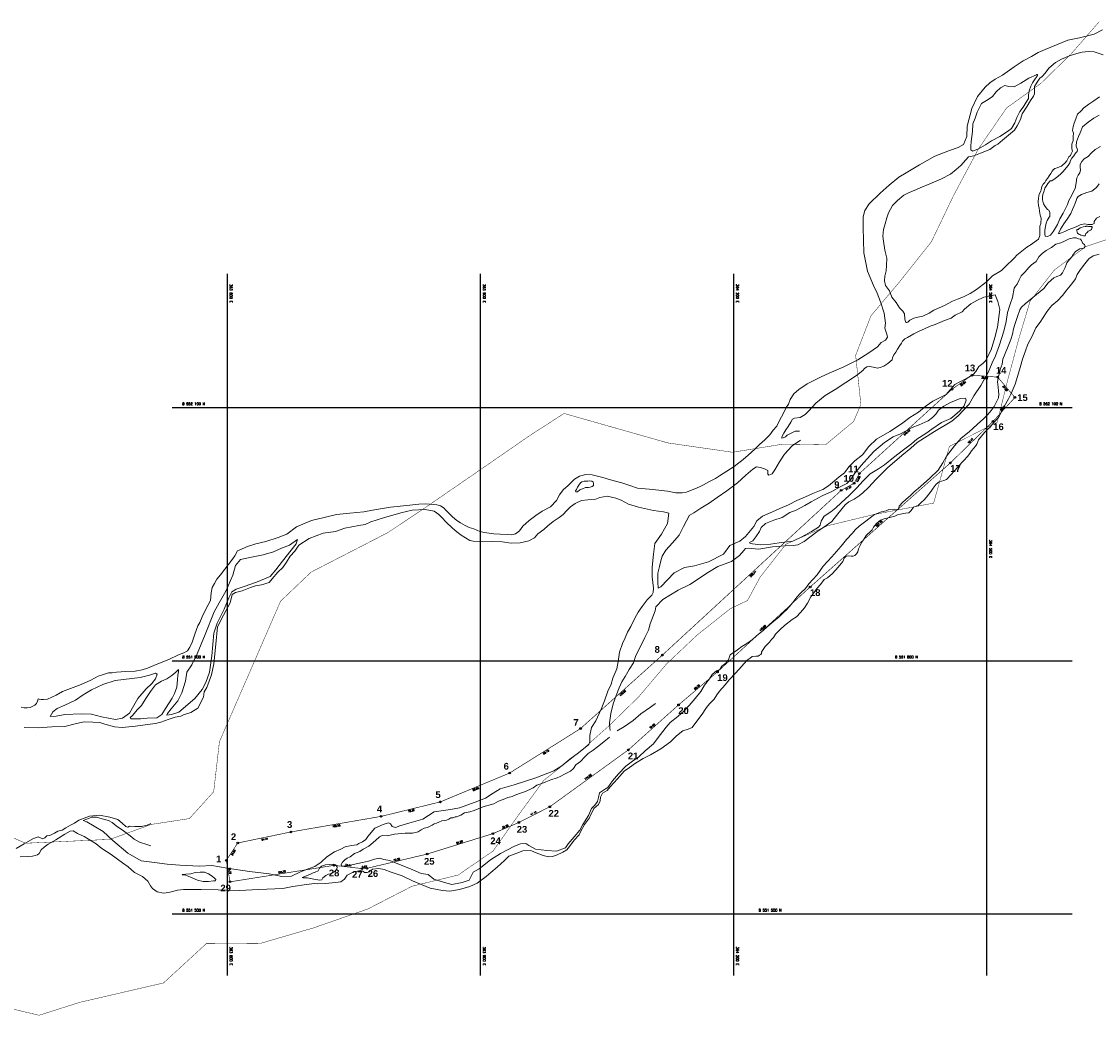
# Model space of a CAD drawing. Header units: metres. Extents: x 347609 to 404409, y 8547781 to 8605413.
# Tile 8 of 38: x 363357 to 364632, y 8551380 to 8552558. Entities that reach past the tile are written whole.
import ezdxf
from ezdxf.enums import TextEntityAlignment as Align

# ---------------------------------------------------------------- set-up
doc = ezdxf.new("R2010")
doc.units = ezdxf.units.M
doc.layers.add('01. RIO', color=7, linetype='Continuous', lineweight=5, true_color=0x2776bb)
for name, color, linetype in [('DISTANCIA', 7, 'Continuous'), ('T-GRILLA', 9, 'Continuous'), ('T-TEXTO COORD', 7, 'Continuous'), ('VERTICES', 244, 'Continuous')]:
    doc.layers.add(name, color=color, linetype=linetype)
doc.layers.add('LIMITES CONTRUCTIVO', color=40, linetype='Continuous', true_color=0xffbf00)
doc.layers.add('PREDIOS INSCRITOS EN LA BASE GRAFICA REGISTRAL (HUAURA) NOMBRE', color=7, linetype='Continuous', true_color=0xfffff0)
doc.styles.add('Coord_texto', font='romans.shx', dxfattribs={"height": 6})
doc.styles.add('ROMANS', font='romans.shx')
doc.styles.add('VERTICES', font='sanssb__.ttf')

# ---------------------------------------------------------------- blocks, each defined once
blk = doc.blocks.new('REIORORI')
at = {"layer": '01. RIO', "color": 152, "lineweight": 15, "true_color": 0x2776bb, "flags": 128}
for points in [[(364633.2, 8552282), (364626.2, 8552280.1), (364620.9, 8552276.5), (364616.3, 8552270.8), (364611.1, 8552264.1), (364607.2, 8552258), (364605.3, 8552252.9), (364602.1, 8552248.6), (364599.1, 8552244.4), (364595, 8552239.9), (364589.7, 8552233.2), (364584, 8552226.7), (364577.4, 8552221.2), (364573.3, 8552216.4), (364570.6, 8552212.4), (364563.3, 8552201.6), (364558.4, 8552194.7), (364553.4, 8552184), (364548.9, 8552175.6), (364545.9, 8552167.7), (364542.6, 8552157.6), (364539.9, 8552147.8), (364536.6, 8552137), (364533.7, 8552128.2), (364528.9, 8552117.1), (364525.8, 8552110.8), (364520.8, 8552101.7), (364518.4, 8552097.1), (364516.5, 8552093.1), (364515, 8552089.8), (364513.2, 8552087.6), (364509.4, 8552083.5), (364506.7, 8552080.1), (364504.1, 8552077.2), (364501.7, 8552075.2), (364497.4, 8552071), (364493.7, 8552066.4), (364490.3, 8552062), (364489.2, 8552059), (364488.2, 8552057), (364486.6, 8552054.8), (364484.7, 8552052.4), (364482.2, 8552048.9), (364480, 8552046), (364477.2, 8552042.2), (364473, 8552037.8), (364470.5, 8552035.1), (364466, 8552029.7), (364461, 8552024.5), (364458.2, 8552021.3), (364452.4, 8552015.1), (364449.1, 8552013.8), (364443.7, 8552012.3), (364440, 8552009.5), (364436.5, 8552004.7), (364434.2, 8552001.3), (364431.6, 8551997.9), (364428.9, 8551994.3), (364425.7, 8551990.8), (364422.9, 8551988.4), (364419.3, 8551984.6), (364413.5, 8551982.5), (364410.6, 8551978.4), (364407.9, 8551975.5), (364403.7, 8551975.1), (364397.8, 8551974.2), (364394.3, 8551973.4), (364391.4, 8551971.8), (364385.3, 8551970.2), (364379.6, 8551968.9), (364374.3, 8551967), (364369.4, 8551963), (364366.1, 8551958.5), (364364.2, 8551955.5), (364361.7, 8551952.7), (364359.4, 8551950.9), (364357.1, 8551948.6), (364355.9, 8551946.7), (364354.1, 8551943.5), (364351.8, 8551940.4), (364350.1, 8551936.9), (364348.1, 8551933), (364347.2, 8551929.5), (364345.7, 8551926.9), (364343.8, 8551925.1), (364341.7, 8551924.5), (364339.3, 8551924.2), (364336.1, 8551924.8), (364333.5, 8551924.3), (364331.2, 8551922), (364329.5, 8551917.9), (364324.1, 8551911.3), (364317.3, 8551903.6), (364311.3, 8551898.7), (364307.5, 8551896.5), (364303.1, 8551890.9), (364299.1, 8551886.5), (364295.4, 8551880.8), (364291.6, 8551876), (364287.6, 8551868.7), (364284.2, 8551863.2), (364279.5, 8551857.4), (364274.7, 8551852.5), (364269.4, 8551849.4), (364260.6, 8551842), (364255, 8551837.1), (364249.8, 8551831.7), (364247.4, 8551827.8), (364244.9, 8551825.5), (364242.6, 8551822.3), (364240.6, 8551820.3), (364237.6, 8551817.3), (364236, 8551814.8), (364234.5, 8551812.6), (364233.4, 8551810.7), (364233.1, 8551809), (364232.6, 8551808), (364231, 8551807), (364229.1, 8551806), (364226.6, 8551805.7), (364222.3, 8551805.4), (364219.7, 8551803.5), (364216.4, 8551801.2), (364212.6, 8551797.3), (364209.6, 8551793.6), (364202.7, 8551786.1), (364194.8, 8551777.8), (364190.2, 8551771.7), (364183.6, 8551764.2), (364180.4, 8551760.1), (364177, 8551755), (364174.7, 8551752.6), (364172.5, 8551750.2), (364169.3, 8551746.6), (364167.1, 8551743.7), (364162.9, 8551737.2), (364156.6, 8551728.8), (364151.1, 8551721.5), (364146.4, 8551719.4), (364140.2, 8551717.3), (364132.4, 8551711.6), (364125.3, 8551704.5), (364114, 8551696), (364101.7, 8551688.9), (364093.2, 8551684.5), (364083.8, 8551678.9), (364076.8, 8551674), (364070.6, 8551669.6), (364062.7, 8551660.4), (364053.9, 8551651.1), (364050.4, 8551646.7), (364045, 8551643.5), (364042.3, 8551638.9), (364042, 8551634.6), (364040, 8551630.1), (364034.4, 8551625.3), (364032.9, 8551621.9), (364030.8, 8551617.5), (364029.5, 8551614.5), (364023.7, 8551606.5), (364019.3, 8551598.5), (364017.3, 8551594.1), (364011.1, 8551587.9), (364005.9, 8551580.2), (364002.5, 8551576.2), (363997.9, 8551573.6), (363990.5, 8551570.2), (363985.6, 8551568.5), (363980.7, 8551568.1), (363974.7, 8551569.7), (363969.6, 8551571.7), (363964.4, 8551573.8), (363960.1, 8551575.8), (363950.6, 8551575.3), (363943.2, 8551572.4), (363933.9, 8551568.7), (363928.6, 8551563.8), (363919.9, 8551555.8), (363912.5, 8551549.4), (363907, 8551544.9), (363896.4, 8551537), (363887.8, 8551533), (363875.6, 8551529.5), (363863.9, 8551527.5), (363855.1, 8551528.1), (363840.6, 8551531.1), (363824.4, 8551537.6), (363819.6, 8551539.7), (363807.4, 8551545.4), (363799.3, 8551548.5), (363794.6, 8551549.9), (363786.3, 8551553), (363780, 8551554.4), (363772.2, 8551553.5), (363768.3, 8551550.5), (363765.9, 8551549.5), (363762.8, 8551549.7), (363760.8, 8551551.2), (363757.7, 8551551.8), (363749.3, 8551550), (363742.2, 8551546.5), (363739.1, 8551541.7), (363735, 8551538.6), (363728.7, 8551537.6), (363716.7, 8551536.6), (363707.5, 8551536.1), (363703.7, 8551536.6), (363694.1, 8551535.2), (363678.1, 8551532.8), (363666.2, 8551530.7), (363637.5, 8551529.3), (363614.3, 8551528.3), (363589.7, 8551529.1), (363569.2, 8551529.5), (363556.1, 8551529.3), (363548.6, 8551529.5), (363541.2, 8551528.5), (363534.3, 8551526.5), (363527.8, 8551525.6), (363524.7, 8551524.9), (363517.2, 8551526.5), (363511.6, 8551530.4), (363509.2, 8551533.9), (363506, 8551539.2), (363499.9, 8551544.8), (363490.3, 8551549.7), (363482.7, 8551556.1), (363476.2, 8551561.1), (363462.6, 8551570.8), (363451.7, 8551578.1), (363444.8, 8551583.4), (363435.9, 8551589), (363430.7, 8551592), (363422.8, 8551595.9), (363417.9, 8551598.8), (363414.3, 8551598.6), (363407.8, 8551594.9), (363397.3, 8551588.4), (363387.9, 8551583.2), (363383.5, 8551579.6), (363379.7, 8551576.2), (363377.4, 8551572.2), (363375.6, 8551570.6), (363372.8, 8551569.6), (363369.7, 8551568.9), (363363.1, 8551568.4), (363354.9, 8551568.2)], [(364634.7, 8552409.8), (364628.5, 8552405.9), (364623.7, 8552401.8), (364620.2, 8552397.8), (364615.5, 8552395), (364612.6, 8552391.8), (364610.7, 8552388.4), (364610.7, 8552384.7), (364611.1, 8552382), (364610.4, 8552378.5), (364608.6, 8552375.5), (364606.8, 8552372.4), (364606.1, 8552366.4), (364604.7, 8552359.8), (364602.6, 8552355.5), (364600.4, 8552351.1), (364597.2, 8552345.5), (364595.6, 8552340.8), (364590.5, 8552330.8), (364586.6, 8552323.8), (364583.8, 8552317.3), (364579.2, 8552309.5), (364575.7, 8552304.4), (364572.1, 8552303.2), (364569.2, 8552303.6), (364568.8, 8552306.1), (364568.8, 8552310.7), (364569.7, 8552314.8), (364570.6, 8552319), (364571.8, 8552322), (364574.1, 8552325.9), (364575, 8552326.9), (364574.8, 8552331.5), (364573.7, 8552334.2), (364571.9, 8552335.2), (364569.4, 8552338.4), (364567.2, 8552341.8), (364566.3, 8552346.3), (364566.3, 8552350.1), (364566.5, 8552352.9), (364568, 8552357.3), (364569.1, 8552360.2), (364571.4, 8552363.8), (364572.6, 8552365.9), (364575.2, 8552368.8), (364577.1, 8552368.9), (364581, 8552371.6), (364584.5, 8552374.1), (364588.3, 8552377.6), (364590.5, 8552380), (364594.3, 8552384.4), (364596.7, 8552387.1), (364598.6, 8552390.4), (364599.3, 8552393.1), (364601, 8552395.8), (364603.2, 8552398.7), (364605.2, 8552401.9), (364607.2, 8552403.8), (364607.8, 8552405.8), (364606.1, 8552410.1), (364606.3, 8552415.3), (364608.9, 8552421.3), (364610.8, 8552425.9), (364613.7, 8552432.8), (364620.2, 8552438.6), (364626.8, 8552443.2), (364633.3, 8552446.8)], [(364638.2, 8552518.2), (364627.3, 8552521.7), (364620.4, 8552522.2), (364613.2, 8552521.4), (364606.7, 8552519.7), (364598.3, 8552517.2), (364588.8, 8552513.3), (364581.7, 8552509), (364573.5, 8552502.6), (364569.2, 8552496.7), (364565.8, 8552492.4), (364563, 8552490.7), (364559.7, 8552486), (364556.7, 8552480.6), (364556.6, 8552475.8), (364556.6, 8552472.2), (364555.4, 8552469.1), (364552.1, 8552464), (364548.1, 8552457.6), (364541.9, 8552448.2), (364540.3, 8552441.7), (364536.3, 8552434), (364532.8, 8552428.8), (364518.8, 8552417), (364513.4, 8552412.5), (364510, 8552410.9), (364503.6, 8552405.9), (364492.6, 8552401.8), (364484.7, 8552398.6), (364478.5, 8552397.5), (364475.3, 8552393.9), (364469.3, 8552387.1), (364463.8, 8552382.2), (364457, 8552376.7), (364446.6, 8552371.3), (364432.6, 8552365.5), (364421.1, 8552360.6), (364416.7, 8552358.8), (364407.6, 8552354.9), (364401.9, 8552351.8), (364394.2, 8552345.6), (364388.6, 8552339.8), (364383.9, 8552331.1), (364381.7, 8552325), (364379.6, 8552318.2), (364377.7, 8552311.2), (364376.9, 8552303.4), (364377.6, 8552297.5), (364379.4, 8552286.7), (364381.6, 8552277.4), (364381.3, 8552268.6), (364381, 8552262.4), (364379.4, 8552256.2), (364378.8, 8552250.4), (364380.2, 8552245.1), (364384.8, 8552238.5), (364387.7, 8552231.3), (364392.6, 8552224.9), (364396.7, 8552218.7), (364400.5, 8552214.6), (364402.7, 8552211.4), (364403.2, 8552205.6), (364404, 8552201.9), (364405.1, 8552201.1), (364406.8, 8552201.7), (364408.9, 8552203.9), (364413.6, 8552206.3), (364418.6, 8552207.3), (364424.2, 8552208.5), (364431.9, 8552212.2), (364437.4, 8552215.9), (364450, 8552221.4), (364459.7, 8552226.4), (364465.6, 8552228.9), (364472.6, 8552231.7), (364480.3, 8552235.3), (364488.1, 8552240.1), (364499.6, 8552248.9), (364506.9, 8552256.6), (364517.6, 8552262.8), (364525.3, 8552270.5), (364529.1, 8552273.9), (364532.8, 8552277.6), (364535.6, 8552280.8), (364539.8, 8552283.9), (364543.8, 8552287.4), (364547.8, 8552290.4), (364552.9, 8552293.4), (364558.8, 8552297.8), (364561.4, 8552300), (364563, 8552304.2), (364562.9, 8552310.1), (364563.1, 8552315.1), (364564.2, 8552318.5), (364564.5, 8552324.7), (364563.6, 8552328.4), (364562.8, 8552332.9), (364562.3, 8552336.8), (364561.4, 8552339.2), (364561, 8552344.1), (364561.6, 8552348.4), (364562.2, 8552353.1), (364564.2, 8552356.8), (364564.4, 8552358.3), (364565.5, 8552362.2), (364566.8, 8552364.9), (364568.9, 8552367.1), (364570.3, 8552369.4), (364572.2, 8552371.6), (364574, 8552374.7), (364575.9, 8552377.6), (364577.8, 8552380.4), (364579.2, 8552382.3), (364580.9, 8552383.4), (364583.4, 8552384.5), (364586.5, 8552385.5), (364588.6, 8552386.3), (364590.3, 8552387.8), (364592.8, 8552390), (364595, 8552392.7), (364597.2, 8552397.5), (364599.3, 8552399.1), (364600.2, 8552401), (364601.6, 8552404.1), (364601, 8552407), (364601.1, 8552412.3), (364602.4, 8552416.7), (364602.6, 8552421.4), (364602.7, 8552425.5), (364601.8, 8552428.5), (364602.4, 8552433.4), (364603.8, 8552437.2), (364605.6, 8552442.5), (364607.7, 8552448), (364612, 8552451.8), (364615.3, 8552455.3), (364621.1, 8552459.8), (364627.1, 8552463.8), (364633.7, 8552468.5)], [(364633.9, 8552326.7), (364630, 8552324.7), (364627.4, 8552320.9), (364627.4, 8552319.2), (364627.5, 8552318.3), (364625, 8552317.2), (364620, 8552317.2), (364616.4, 8552317.9), (364610.7, 8552316.8), (364605.9, 8552314.3), (364601.1, 8552312.4), (364596.6, 8552310.9), (364592.7, 8552309.1), (364588.7, 8552307.5), (364586.4, 8552306.7), (364585.7, 8552306.6), (364585.3, 8552306.6), (364587.4, 8552311.9), (364591.4, 8552317.9), (364595.3, 8552323.7), (364599.8, 8552330.3), (364601.8, 8552334.9), (364603.3, 8552338.4), (364605.3, 8552343.4), (364607, 8552347.9), (364608.5, 8552350.6), (364612.3, 8552352.9), (364618.7, 8552355.2), (364624.8, 8552356.7), (364630, 8552361), (364633.5, 8552365.3)], [(364053.1, 8551709.7), (364046.5, 8551704.2), (364038.8, 8551698.4), (364034, 8551694.6), (364027.7, 8551690.4), (364024.1, 8551686.7), (364018.6, 8551681.2), (364013.4, 8551677.1), (364010.4, 8551672.6), (364006.8, 8551669.6), (364000.8, 8551666.5), (363994.6, 8551663.3), (363991, 8551661.6), (363983.6, 8551659.3), (363977.9, 8551657.1), (363972.8, 8551655.1), (363967.1, 8551653.1), (363962.9, 8551649.9), (363958.8, 8551647.8), (363952.3, 8551645.1), (363947.6, 8551643.4), (363942.1, 8551641.5), (363937.7, 8551639.4), (363932.8, 8551638.2), (363927, 8551635.9), (363921.6, 8551634.1), (363916.2, 8551630.7), (363911.9, 8551629.7), (363905.8, 8551628.3), (363901.3, 8551626.5), (363897.6, 8551625), (363892.8, 8551623.1), (363887.8, 8551621.3), (363881.4, 8551620.4), (363876.9, 8551617.6), (363872, 8551615.5), (363870.4, 8551615.6), (363867.8, 8551614.4), (363865.3, 8551614.2), (363862.9, 8551612.6), (363860.2, 8551611.5), (363857.4, 8551611.2), (363854.5, 8551610.8), (363850.9, 8551609.3), (363848, 8551608.1), (363845.4, 8551607.3), (363843.1, 8551605.7), (363840.8, 8551604.4), (363837.6, 8551603), (363833.7, 8551601.9), (363830, 8551600.1), (363826.5, 8551597.9), (363819.8, 8551596.3), (363816.7, 8551596), (363811, 8551596.3), (363798.4, 8551594.8), (363789.8, 8551593.1), (363783.7, 8551593.4), (363780.7, 8551591.7), (363776.1, 8551587.3), (363767.9, 8551580.9), (363761.3, 8551577.1), (363757.2, 8551574.4), (363751.2, 8551572.1), (363745.8, 8551568.2), (363742.4, 8551566.6), (363739.5, 8551564.7), (363736.8, 8551561.7), (363735.2, 8551559.1), (363735.6, 8551557.6), (363738.5, 8551557.2), (363743, 8551557.6), (363749.6, 8551559), (363760.7, 8551561.4), (363767.5, 8551562.9), (363774.7, 8551565.4), (363781.2, 8551566.6), (363785.8, 8551565), (363792.8, 8551563.8), (363802.5, 8551560), (363817.4, 8551553.7), (363830.1, 8551548.5), (363832.7, 8551548.1), (363838.3, 8551547.1), (363845.1, 8551541.8), (363857.5, 8551537.5), (363866.3, 8551535.3), (363878.5, 8551537.5), (363886.7, 8551540.5), (363889.2, 8551545.1), (363891.6, 8551549.8), (363898.9, 8551553.8), (363912.2, 8551564.5), (363923.9, 8551572), (363940.6, 8551580.6), (363947.6, 8551583.4), (363954.2, 8551583.9), (363957.7, 8551581.6), (363965.5, 8551577.1), (363978.9, 8551575.7), (363990.3, 8551574.7), (364001.1, 8551578.6), (364004, 8551583.4), (364011.3, 8551591.6), (364017.9, 8551599.5), (364021.7, 8551606.3), (364028.1, 8551617.2), (364031.8, 8551625.5), (364035.7, 8551629.3), (364039.1, 8551633.5), (364040.3, 8551638.5), (364041.2, 8551643.9), (364047.2, 8551648), (364051.3, 8551650.4), (364056.8, 8551658.2), (364063.7, 8551666.6), (364072.7, 8551675.6), (364080.4, 8551681.5), (364087.8, 8551686.7), (364095.5, 8551693.7), (364105.2, 8551702.1), (364110.7, 8551709.6), (364116.5, 8551716.7), (364120.4, 8551721.6), (364125.2, 8551727.2), (364134.1, 8551734.5), (364141.7, 8551741.1), (364147.6, 8551747.2), (364154.7, 8551755.6), (364161.5, 8551763.9), (364165.9, 8551771.3), (364171.6, 8551779), (364174.6, 8551784), (364179.9, 8551788.4), (364184, 8551790), (364186.4, 8551793.8), (364191.1, 8551797.7), (364194.1, 8551801.4), (364196.2, 8551807.3), (364204.8, 8551813.4), (364209.9, 8551817.4), (364216, 8551820.8), (364222.4, 8551825.7), (364227.1, 8551829.5), (364229.8, 8551831.7), (364235.3, 8551836.3), (364239.5, 8551840.3), (364245.2, 8551845.1), (364248.1, 8551847.5), (364253.8, 8551851.9), (364259.3, 8551857.6), (364263.4, 8551861.1), (364266, 8551864.2), (364270.3, 8551869.6), (364275.3, 8551875.8), (364279.8, 8551880.9), (364285.3, 8551885.9), (364289.4, 8551891.6), (364294.1, 8551896.5), (364299.1, 8551902.1), (364306.5, 8551912.6), (364316.5, 8551923.7), (364327.8, 8551936.1), (364334, 8551944.2), (364340.9, 8551951.5), (364344.3, 8551955.4), (364348.8, 8551959.7), (364355.1, 8551964.6), (364362, 8551969.7), (364367.2, 8551973.6), (364375.3, 8551976.9), (364380.9, 8551978.2), (364384.2, 8551979.6), (364391, 8551979.9), (364394.7, 8551979.5), (364395.7, 8551980.3), (364396.5, 8551983.7), (364400.3, 8551988), (364404.4, 8551991.5), (364410.2, 8551996.4), (364414, 8552000.4), (364421.7, 8552006.8), (364432.6, 8552016.8), (364442.6, 8552026.2), (364448.1, 8552034.9), (364452.6, 8552042.6), (364462.1, 8552055.1), (364469.8, 8552064.1), (364479.2, 8552071.8), (364488.6, 8552080.3), (364496.2, 8552087.1), (364501.4, 8552092.3), (364505.5, 8552096.9), (364508.9, 8552101.7), (364511.1, 8552106.5), (364514, 8552111.7), (364514.6, 8552116.3), (364514.1, 8552119.9), (364513.8, 8552124.6), (364513.3, 8552127.8), (364512.8, 8552130.7), (364513.6, 8552135.1), (364514.7, 8552140.2), (364516.1, 8552145.6), (364518.2, 8552151.7), (364519, 8552157.7), (364521.8, 8552164.4), (364524.6, 8552171), (364528.8, 8552181.1), (364530.6, 8552187.3), (364532, 8552193.7), (364533.2, 8552198.9), (364536.4, 8552208.4), (364539.4, 8552216.2), (364541.4, 8552219.3), (364545.7, 8552223.2), (364559.2, 8552234.2), (364567.7, 8552241.4), (364572.9, 8552248.1), (364579.4, 8552254.1), (364583.1, 8552255.7), (364587.6, 8552257.2), (364590, 8552259.8), (364593.2, 8552266.3), (364595.1, 8552271.8), (364598, 8552275.6), (364601.3, 8552279.2), (364601.8, 8552280.4), (364605.2, 8552285.1), (364610.5, 8552288.5), (364615.3, 8552289.3), (364616.7, 8552291.3), (364615.9, 8552293.7), (364613.8, 8552294.7), (364612.5, 8552298.3), (364611, 8552300), (364608.7, 8552300.3), (364606.1, 8552301.6), (364602.8, 8552301.6), (364597.8, 8552300.2), (364592.3, 8552297.3), (364588, 8552295.7), (364582, 8552293.9), (364576.8, 8552290), (364570.5, 8552286.4), (364565.7, 8552283), (364561.7, 8552278.8), (364558.7, 8552273.5), (364553.2, 8552269.3), (364549.9, 8552266.3), (364547.5, 8552263.5), (364545.5, 8552261.2), (364540.9, 8552256.4), (364538.4, 8552251.6), (364536.3, 8552246.4), (364534.1, 8552244), (364532.6, 8552241.7), (364530.6, 8552230.6), (364527.9, 8552223), (364524.6, 8552212.9), (364523.1, 8552202.2), (364520.3, 8552190.8), (364515.4, 8552174.5), (364510.6, 8552161.8), (364506.6, 8552153.4), (364501.8, 8552141.8), (364493.1, 8552126.6), (364485, 8552114.3), (364479.4, 8552104.4), (364466.1, 8552090.7), (364458.7, 8552084.1), (364438.3, 8552071.9), (364417.8, 8552059), (364410.1, 8552052.1), (364399.6, 8552043.5), (364382.7, 8552028.9), (364369.1, 8552015.7), (364360.1, 8552005.7), (364353.3, 8551999.4), (364349, 8551995.7), (364343.1, 8551991.8), (364336.8, 8551988.5), (364332.2, 8551985), (364323.6, 8551974.5), (364316.4, 8551965.3), (364305.8, 8551957.8), (364298.8, 8551953), (364283.6, 8551941.7)], [(364279.3, 8552061.8), (364269.5, 8552055.1), (364260.4, 8552045.2), (364254.6, 8552035.9), (364249.1, 8552026.6), (364245.8, 8552022), (364242, 8552020.4), (364240.9, 8552021.6), (364240.6, 8552025.7), (364236.6, 8552027.7), (364231.9, 8552029.4), (364227.5, 8552030.1), (364223.1, 8552027.5), (364214.6, 8552020.1), (364204.8, 8552011), (364192.3, 8552001.8), (364180.6, 8551993.7), (364171.1, 8551987.1), (364161.2, 8551981), (364153.1, 8551975.7), (364147.5, 8551972.5), (364147.1, 8551971.4), (364144.3, 8551966), (364141, 8551959.4), (364135.6, 8551949.1), (364127.8, 8551940), (364119.8, 8551931.4), (364115.7, 8551924.4), (364113.8, 8551918.8), (364112.2, 8551912), (364110.3, 8551904), (364110.3, 8551893.5), (364110.7, 8551886.2), (364113.8, 8551887.8), (364129.8, 8551904.6), (364142, 8551910.8), (364154, 8551913), (364170.3, 8551917.6), (364188.3, 8551926.7), (364195.9, 8551936.8), (364207.6, 8551942), (364214.4, 8551947.8), (364224.1, 8551959.4), (364227.9, 8551966.2), (364234.3, 8551971.5), (364246.1, 8551977), (364254.8, 8551980.8), (364265.1, 8551985.3), (364275.1, 8551990.1), (364285.5, 8551994.6), (364294.1, 8551998.4), (364306, 8552003.3), (364312.8, 8552007.7), (364319.6, 8552013.7), (364325.4, 8552018.3), (364331.5, 8552023.1), (364336.7, 8552030), (364343.9, 8552037.4), (364352.9, 8552044.5), (364360.6, 8552054.4), (364369.5, 8552063), (364385.2, 8552072), (364399.2, 8552081.1), (364409, 8552088.4), (364419.3, 8552094.9), (364428.4, 8552102.4), (364436.2, 8552108.1), (364444.2, 8552111.8), (364451.9, 8552115.9), (364456.8, 8552121.2), (364462.2, 8552127.7), (364468.3, 8552131), (364477.1, 8552135.1), (364483.9, 8552139.5), (364487.2, 8552143.2), (364490.7, 8552148.9), (364495.6, 8552152.5), (364498.8, 8552155.7), (364505.4, 8552168.8), (364509.8, 8552183.3), (364512.7, 8552195.8), (364515.6, 8552216.6), (364513.4, 8552225.9), (364509.9, 8552233.8), (364502, 8552232.3), (364496.5, 8552231.1), (364488.5, 8552227.1), (364481.3, 8552223.2), (364473.9, 8552216.9), (364470.9, 8552213.9), (364462.8, 8552209.8), (364457.8, 8552206.4), (364449.9, 8552203.6), (364444.7, 8552201.3), (364438.9, 8552198.7), (364433.1, 8552196.6), (364427, 8552194.1), (364419.4, 8552190.3), (364413.8, 8552187.7), (364406.1, 8552183.2), (364403.1, 8552181.7), (364400.2, 8552178.9), (364399, 8552176.8), (364397.3, 8552174), (364394.5, 8552169.5), (364392.3, 8552166), (364390.2, 8552162.8), (364388.5, 8552159.2), (364387.9, 8552157.1), (364382.8, 8552152.6), (364378, 8552149.3), (364374, 8552147.8), (364370.7, 8552147.2), (364365.4, 8552148.3), (364361.7, 8552149.2), (364358, 8552148.5), (364355.1, 8552146.7), (364353.3, 8552144.4), (364345.7, 8552138.3), (364333.1, 8552130.1), (364320.4, 8552121.9), (364308.6, 8552114.8), (364297.5, 8552105.5), (364289.2, 8552096.6), (364284.8, 8552092.2), (364279, 8552088.6), (364272.3, 8552087.7), (364269.8, 8552086.7), (364267.9, 8552083.1), (364264.8, 8552078.1), (364261.9, 8552074.1), (364259.9, 8552069.9), (364258, 8552067.2), (364257.2, 8552065.3), (364257.5, 8552064.1), (364259, 8552064.6), (364261.5, 8552065.7), (364263.8, 8552067.5), (364270.6, 8552071.4), (364273.1, 8552072.4), (364278.2, 8552072.2)], [(364027.3, 8552013.3), (364023.1, 8552013.3), (364020.5, 8552012.5), (364018.6, 8552011), (364016.7, 8552008.3), (364015.3, 8552005.9), (364013.9, 8552003.4), (364012.9, 8552001.9), (364013.1, 8552000.4), (364015.4, 8552000.7), (364018.1, 8552002.8), (364021.1, 8552004.1), (364024.9, 8552005.6), (364028.2, 8552005.6), (364030.4, 8552006.1), (364032.7, 8552006.9), (364034.2, 8552008), (364034.3, 8552010.2), (364033.7, 8552012), (364032.2, 8552013), (364030, 8552013.6), (364027.3, 8552013.3)], [(363359.5, 8551721.4), (363376.2, 8551721), (363392.4, 8551722.1), (363407.8, 8551722.7), (363421.6, 8551726.2), (363430.6, 8551727.9), (363441.1, 8551727.8), (363449.5, 8551727.3), (363455.3, 8551725.4), (363466.8, 8551722.3), (363475.9, 8551721.3), (363491.6, 8551722.9), (363505.6, 8551724.9), (363515.2, 8551726.1), (363521.6, 8551727.8), (363530.4, 8551730.9), (363538.5, 8551733.6), (363545.1, 8551734.7), (363548.4, 8551736.4), (363557, 8551739.1), (363565.3, 8551744.3), (363572.1, 8551757.4), (363573.1, 8551763.7), (363575.9, 8551768.7), (363581.6, 8551783.7), (363584.4, 8551796.7), (363586.9, 8551820.2), (363588.8, 8551840.5), (363595.7, 8551854.4), (363603.8, 8551869.1), (363605.9, 8551879), (363610.2, 8551881.4), (363617.8, 8551883.4), (363627.9, 8551887), (363633.8, 8551889.1), (363641, 8551890.5), (363649.8, 8551893.3), (363653.4, 8551897.5), (363660.1, 8551905.3), (363666, 8551910.9), (363670.4, 8551917.3), (363674.7, 8551924.4), (363680.3, 8551930.2), (363685, 8551937.3), (363697.4, 8551945.2), (363713.9, 8551951.5), (363728.5, 8551953.6), (363739.4, 8551957.4), (363756.2, 8551960.5), (363763.8, 8551961.7), (363770.5, 8551964.8), (363785.4, 8551969.7), (363805.8, 8551975.6), (363819.3, 8551978.7), (363834.9, 8551979.6), (363845.3, 8551977.5), (363851, 8551973.8), (363855, 8551969.7), (363859.1, 8551964.9), (363867, 8551957.3), (363872.2, 8551953.2), (363877.5, 8551949), (363887.8, 8551943), (363891.8, 8551941.9), (363903.1, 8551941.3), (363912.9, 8551941.7), (363925.9, 8551941.1), (363936.5, 8551939.9), (363947.5, 8551940.2), (363957.6, 8551942.4), (363964.1, 8551945.9), (363968.4, 8551950.6), (363975.3, 8551956), (363980.1, 8551960.2), (363986.4, 8551965.4), (363993.7, 8551970.1), (363998.1, 8551973.6), (364002.4, 8551978.1), (364006.8, 8551982.6), (364012.4, 8551986.6), (364020, 8551990.1), (364027.3, 8551990.9), (364035.6, 8551991.3), (364041.8, 8551993.8), (364050.3, 8551995.4), (364060.8, 8551993.1), (364066.8, 8551990.6), (364075.6, 8551985.9), (364087.5, 8551982.4), (364105.1, 8551978.4), (364117.3, 8551976.8), (364123.4, 8551975.4), (364121.7, 8551963), (364114.9, 8551950.3), (364106.8, 8551939.3), (364105.3, 8551926.6), (364103.7, 8551911.2), (364103.6, 8551900), (364105.1, 8551886.3), (364105, 8551881.2), (364103.3, 8551878.2), (364097.6, 8551872.6), (364092, 8551864.6), (364087.3, 8551858.1), (364083.1, 8551850.7), (364078.6, 8551840.9), (364074.6, 8551834.1), (364071.7, 8551827.7), (364068.5, 8551821), (364065, 8551810.7), (364063.3, 8551799.6), (364061.9, 8551791), (364057.3, 8551779.9), (364055, 8551772.8), (364051.3, 8551764.3), (364047.3, 8551752.8), (364043.3, 8551743), (364036.8, 8551729.3), (364031.9, 8551721.3), (364030, 8551711.9), (364029.7, 8551704.5), (364028.8, 8551701), (364016.5, 8551691.5), (364006, 8551683.7), (363996.8, 8551675.9), (363987.2, 8551670.1), (363966, 8551661.5), (363940.4, 8551653.4), (363923.6, 8551648.6), (363915.3, 8551643.5), (363906.2, 8551637.5), (363894, 8551632.8), (363875.5, 8551626.2), (363864.7, 8551624.1), (363845.6, 8551621.3), (363831.9, 8551612.8), (363815.6, 8551608), (363804.8, 8551604.7), (363799.5, 8551602.9), (363795.5, 8551604.1), (363793.6, 8551607.1), (363791.3, 8551608.2), (363785, 8551606.3), (363775.3, 8551601.9), (363766.7, 8551592.2)], [(364053.8, 8551717.9), (364053.5, 8551720.9), (364053.1, 8551727), (364054.6, 8551737.9), (364057.5, 8551749.4), (364061, 8551759.3), (364064.7, 8551768.5), (364067.6, 8551775.6), (364071.6, 8551781.6), (364076.6, 8551790), (364081.5, 8551798), (364084.4, 8551806.5), (364089.6, 8551816.6), (364095, 8551827.8), (364099.2, 8551836.7), (364101.3, 8551844.3), (364107.1, 8551859.4), (364108.2, 8551864.4), (364116.3, 8551873.1), (364134.7, 8551884.2), (364148.4, 8551890.8), (364155.1, 8551895.1), (364168.4, 8551904.2), (364181.7, 8551912.2), (364197.8, 8551918.1), (364207.3, 8551925.1), (364212.2, 8551931.1), (364214.3, 8551933.2), (364217.5, 8551933.8), (364230.2, 8551932.7), (364246.2, 8551935.3), (364261.4, 8551936.4), (364270.7, 8551937.1), (364276.3, 8551937.6), (364283.6, 8551941.7)], [(364107.5, 8551749.8), (364101.9, 8551745.4), (364090.2, 8551737.4), (364081.3, 8551729.6), (364071, 8551722.6), (364062.3, 8551717.4)], [(363509.6, 8551607.6), (363505.2, 8551605.7), (363498.7, 8551604.1), (363490.8, 8551603.9), (363484.3, 8551604.4), (363482.4, 8551603.3), (363480, 8551603.9), (363475.8, 8551608.1), (363470.8, 8551612.4), (363461.2, 8551615), (363449, 8551617.3), (363436.9, 8551616.1), (363424.5, 8551611.5), (363419.4, 8551608.1), (363414.7, 8551605.8), (363409.1, 8551602.5), (363404.8, 8551599.7), (363399.4, 8551598.5), (363395.4, 8551596), (363390.2, 8551593.5), (363386.7, 8551593.1), (363384.2, 8551590.8), (363381.8, 8551589.6), (363376.3, 8551591.8), (363370, 8551589.3), (363359.6, 8551583.5), (363350, 8551578.1)], [(363766.7, 8551592.2), (363764.6, 8551588.5), (363760.4, 8551586), (363756.3, 8551583.8), (363753.6, 8551582.3), (363747.5, 8551581.5), (363739.9, 8551580.1), (363734.7, 8551577), (363727.2, 8551574.1), (363718.2, 8551568.2), (363711.6, 8551561.9), (363704.2, 8551556.8), (363697.4, 8551554.4), (363687, 8551550.4), (363676.4, 8551545.3), (363665.1, 8551544.7), (363650.1, 8551547.8), (363626.5, 8551550.7), (363600.2, 8551554.8), (363582.2, 8551557.7), (363567.4, 8551556.9), (363543.9, 8551558.3), (363528.9, 8551559.4), (363514, 8551561.3), (363498.1, 8551563.4), (363482.6, 8551572.5), (363464.7, 8551587.3), (363453.3, 8551598.3), (363442.6, 8551604.4), (363433.8, 8551609.7), (363429.7, 8551611), (363434, 8551612.8), (363439.8, 8551615), (363445.3, 8551615), (363451.9, 8551613.3), (363459.7, 8551611), (363464.1, 8551608.6), (363468.6, 8551604.9), (363477.5, 8551598.8), (363485.2, 8551592.9), (363489.9, 8551589), (363496.4, 8551585.4), (363506.2, 8551582.5), (363509.7, 8551581.2)]]:
    blk.add_lwpolyline(points, dxfattribs=at)
blk.add_lwpolyline([(364637.1, 8552547.9), (364627.2, 8552542.9), (364610.2, 8552538.2), (364596, 8552535.6), (364582.9, 8552530.2), (364569.4, 8552524.7), (364561.2, 8552520.9), (364553.1, 8552516.2), (364543.2, 8552511.1), (364532.6, 8552504.1), (364518.8, 8552494.2), (364510.2, 8552489.5), (364503.8, 8552485.2), (364498.4, 8552480.1), (364489.3, 8552468.9), (364482.3, 8552454.5), (364476.8, 8552433.7), (364476.6, 8552421.4), (364472.5, 8552411.9), (364466.2, 8552408.5), (364455.8, 8552405.1), (364438.6, 8552398), (364420.3, 8552388.1), (364404.5, 8552378.5), (364395.8, 8552373.4), (364384.4, 8552364), (364374, 8552354.3), (364360.7, 8552341.6), (364355.5, 8552333.7), (364353.8, 8552326.3), (364353.5, 8552313.5), (364354.5, 8552283.8), (364358.9, 8552261.8), (364366, 8552245), (364370.4, 8552235.7), (364374.1, 8552225.6), (364378.6, 8552212.2), (364380.3, 8552200.2), (364379.2, 8552194.6), (364381.9, 8552187.2), (364382.7, 8552183.7), (364380.3, 8552180.2), (364375, 8552177.3), (364370.6, 8552172.4), (364360.4, 8552165), (364347.2, 8552157), (364330.8, 8552148.5), (364313.3, 8552141.3), (364303.8, 8552136.8), (364294.6, 8552132.1), (364287.4, 8552128.3), (364277.3, 8552121.8), (364271.6, 8552116.8), (364267.1, 8552110), (364265.1, 8552104.3), (364262.5, 8552100.3), (364259.5, 8552093.9), (364254.4, 8552085.1), (364251.3, 8552078.2), (364247, 8552073.4), (364243.1, 8552068.2), (364237.1, 8552062.2), (364230.8, 8552056.4), (364225.7, 8552051.6), (364221, 8552047.3), (364214.4, 8552041.1), (364209.5, 8552037.2), (364206.4, 8552034.8), (364200.7, 8552030.5), (364192.2, 8552024.9), (364183.6, 8552019.6), (364178.6, 8552016.4), (364170.9, 8552012.2), (364164.5, 8552008.8), (364159.7, 8552006.3), (364154.3, 8552004.1), (364149.2, 8552002.1), (364144.2, 8552000.1), (364139.1, 8551999.3), (364131.7, 8551999.3), (364121.9, 8552001.2), (364111.6, 8552002.3), (364100.1, 8552003.7), (364086.4, 8552005), (364077.1, 8552008), (364067.8, 8552011.3), (364054.4, 8552014.8), (364045.2, 8552017.4), (364040.4, 8552018.6), (364032.5, 8552020.6), (364025, 8552021), (364017.5, 8552019), (364011.7, 8552015.6), (364004.2, 8552008), (363998.3, 8552002.7), (363993.9, 8551997.1), (363990.4, 8551990.2), (363983.3, 8551982.9), (363973.4, 8551977.5), (363966, 8551972.6), (363957.8, 8551966.6), (363950.4, 8551959.8), (363946.5, 8551954.2), (363941.9, 8551950.9), (363937.6, 8551949.6), (363932.3, 8551949.8), (363923.7, 8551950.3), (363916.2, 8551950.9), (363910.5, 8551951.5), (363905.2, 8551952.5), (363899.6, 8551953.7), (363892.4, 8551956.5), (363887, 8551958.2), (363882, 8551960.7), (363876.5, 8551963.6), (363872.4, 8551966.4), (363867.1, 8551970.9), (363863, 8551974.8), (363858.3, 8551979.4), (363857.3, 8551981.2), (363853, 8551984), (363848.5, 8551985.3), (363835.6, 8551986.2), (363827.3, 8551986.1), (363813.2, 8551984.3), (363793.7, 8551982.2), (363772.3, 8551978.7), (363762.2, 8551977), (363745.6, 8551975.2), (363729.9, 8551973.6), (363715.1, 8551970.3), (363700, 8551966.4), (363682.3, 8551958.9), (363671, 8551950.4), (363660.5, 8551946.4), (363646.1, 8551941.6), (363634, 8551938.9), (363624.3, 8551935.8), (363617.8, 8551932.8), (363612.6, 8551930.5), (363609.1, 8551924.8), (363605.5, 8551919.3), (363601.3, 8551914.2), (363597.4, 8551908.8), (363592.2, 8551902.1), (363587.8, 8551897), (363585.2, 8551891.8), (363582.4, 8551887.1), (363581.2, 8551881), (363580.3, 8551871.6), (363574.9, 8551861.4), (363570.4, 8551852.5), (363567.6, 8551845.9), (363565.6, 8551841.7), (363561.8, 8551831.8), (363558.7, 8551822.6), (363555.9, 8551816.3), (363553.1, 8551812.2), (363549, 8551809.8), (363542.6, 8551807.3), (363531.2, 8551801.7), (363516.2, 8551795.9), (363505.6, 8551791.8), (363499.5, 8551789.5), (363491, 8551788), (363480.2, 8551787.6), (363469, 8551786.7), (363463.9, 8551786.1), (363461.6, 8551785.9), (363459.4, 8551785.9), (363452.4, 8551783.7), (363447.5, 8551782.3), (363438.6, 8551777.4), (363427.2, 8551772.3), (363414.5, 8551767.6), (363405.2, 8551763.8), (363397.5, 8551759.8), (363387.2, 8551755), (363382.4, 8551754.4), (363379.8, 8551754.6), (363377.5, 8551754.9), (363376.4, 8551755.1), (363376.2, 8551755.1, -0.275901), (363370, 8551746.4, -0.189408), (363356.3, 8551745.5)], format="xyb", dxfattribs=at)
for points in [[(364559.1, 8552494.7), (364549.9, 8552490.4), (364540.4, 8552484.7), (364532.5, 8552480.3), (364526.3, 8552480.6), (364521.7, 8552482.1), (364516.4, 8552479.1), (364511.1, 8552474.6), (364506.9, 8552468.8), (364501.6, 8552465.4), (364493.8, 8552460.5), (364488.7, 8552450.4), (364486.2, 8552443.3), (364483.7, 8552436.5), (364483.2, 8552427.6), (364481.7, 8552415.5), (364481.2, 8552410.2), (364481.2, 8552405.7), (364483.6, 8552404.1), (364490.5, 8552406.9), (364498.5, 8552411.7), (364505.6, 8552416.5), (364515.6, 8552421.6), (364524.8, 8552427.6), (364529.3, 8552431.1), (364533.3, 8552437.7), (364535.9, 8552444), (364539.2, 8552451.1), (364543.1, 8552456.4), (364547, 8552462.2), (364549.5, 8552466.5), (364549.7, 8552470.7), (364550.4, 8552475.5), (364552.5, 8552481.1), (364554.3, 8552485.1), (364557.3, 8552489.9), (364559.7, 8552492.8), (364560.2, 8552494), (364560.1, 8552494.7), (364559.8, 8552495), (364559.5, 8552494.8)], [(364618, 8552315.1), (364619.5, 8552315.1), (364620.8, 8552314.9), (364623.4, 8552314.8), (364624.7, 8552314.8), (364625.3, 8552314.5), (364624.8, 8552313.6), (364624.5, 8552312.4), (364624.1, 8552311.2), (364622.9, 8552310.5), (364621.6, 8552309.7), (364620.2, 8552309.2), (364619.3, 8552308), (364618.8, 8552307.4), (364617.7, 8552306.5), (364617, 8552305), (364616.6, 8552304), (364614.8, 8552304), (364613.4, 8552304.2), (364611.7, 8552304.7), (364610.3, 8552305.2), (364609.1, 8552305.9), (364607.5, 8552307.1), (364607.2, 8552308.2), (364607, 8552309.6), (364606.7, 8552310.5), (364607, 8552311.3), (364608.4, 8552311.5), (364609.2, 8552312.2), (364610.8, 8552313.1), (364612.3, 8552313.7), (364614.2, 8552314.3), (364616.7, 8552314.8), (364617.6, 8552314.9)], [(364222.5, 8551939), (364231.6, 8551937.6), (364243.8, 8551938.6), (364254, 8551940.2), (364263.7, 8551941.2), (364270.3, 8551941.9), (364281.1, 8551947.2), (364292.4, 8551953.6), (364300.7, 8551958.6), (364302.7, 8551961.1), (364304.1, 8551965.6), (364307.6, 8551971.7), (364315.2, 8551976.9), (364321.3, 8551981.4), (364327.6, 8551987.6), (364337, 8551996.2), (364346.5, 8552005.7), (364353.3, 8552013.2), (364362.1, 8552021.9), (364371.9, 8552027.9), (364379, 8552032.7), (364389.6, 8552041.1), (364401.6, 8552050.2), (364410.8, 8552057.3), (364417.1, 8552063.1), (364427.9, 8552069.5), (364435.2, 8552074.6), (364446.6, 8552082.5), (364457.4, 8552087.3), (364462.2, 8552091.5), (364468.1, 8552096.5), (364473.2, 8552102.6), (364475.9, 8552109.3), (364474.8, 8552111.4), (364468.7, 8552110.9), (364461.9, 8552108.5), (364457, 8552106.4), (364449.3, 8552102.1), (364442.8, 8552097.2), (364439.9, 8552092.7), (364436, 8552088.4), (364430.7, 8552084.5), (364420.1, 8552079.8), (364411.9, 8552076.9), (364397.8, 8552069.4), (364389.4, 8552065.6), (364379, 8552058.8), (364366.4, 8552048.5), (364358.4, 8552039.8), (364351.4, 8552031.9), (364343.9, 8552022.6), (364338.7, 8552014.9), (364334.5, 8552010.4), (364326.6, 8552006.6), (364316.7, 8552000.8), (364305.2, 8551995.6), (364292.1, 8551988.6), (364284.7, 8551984.3), (364274.3, 8551978.9), (364266.7, 8551976), (364257.7, 8551970.3), (364247.8, 8551966.8), (364237.9, 8551963.1), (364232.9, 8551958.4), (364230.9, 8551953.7), (364226.6, 8551947.2), (364223, 8551942.6), (364219.2, 8551940.3), (364219.6, 8551939.8), (364221.7, 8551939.5)], [(363683.5, 8551944.1), (363673.9, 8551937.4), (363664.5, 8551933.7), (363655.1, 8551929.3), (363642.9, 8551925.8), (363629, 8551923.2), (363615.9, 8551920.4), (363610.2, 8551913.4), (363606.7, 8551901.8), (363598.6, 8551883), (363590.6, 8551869.1), (363584.7, 8551858.4), (363574.2, 8551831.5), (363564.8, 8551808.6), (363558.2, 8551795.7), (363552.4, 8551786.8), (363550.8, 8551776.2), (363546.4, 8551762.5), (363541.6, 8551752.9), (363533.8, 8551743.5), (363529.6, 8551737.9), (363528.6, 8551736.1), (363534.2, 8551736.8), (363542.9, 8551739.4), (363561.7, 8551755.5), (363570.4, 8551766.2), (363574.8, 8551774.7), (363579.2, 8551786.9), (363582, 8551806.3), (363584.4, 8551833.2), (363588.3, 8551845), (363596.6, 8551861.6), (363602.3, 8551875.1), (363605.8, 8551881.9), (363610.8, 8551885.2), (363620.2, 8551888.5), (363635.1, 8551893.5), (363651, 8551900.1), (363657.8, 8551908.1), (363665.8, 8551918.4), (363676.1, 8551931.5), (363681.8, 8551938.9)], [(363508.2, 8551783.4), (363497.1, 8551780.4), (363467.6, 8551776.9), (363453, 8551772.4), (363439.6, 8551765.9), (363429.4, 8551760.2), (363420.5, 8551753.9), (363407.7, 8551747.9), (363398.8, 8551743.9), (363393.8, 8551739.8), (363390.3, 8551734.4), (363397.7, 8551734.8), (363407.9, 8551736.8), (363427.2, 8551737.7), (363439.6, 8551737), (363451.3, 8551734), (363468, 8551730.9), (363476.3, 8551732.2), (363484.4, 8551738.5), (363489.6, 8551747.4), (363494.3, 8551755.5), (363504.1, 8551767.2), (363511, 8551773.5), (363515.4, 8551778.9), (363517.3, 8551784.5), (363515.4, 8551785.6)], [(363539.3, 8551786.9), (363534.7, 8551782.8), (363528.8, 8551779.1), (363522.5, 8551776.3), (363515.4, 8551771.7), (363509.5, 8551764.1), (363503.9, 8551755.5), (363498.5, 8551747.4), (363494.1, 8551742.7), (363487.8, 8551735.3), (363485.2, 8551733.3), (363486.3, 8551731.6), (363488.3, 8551731.4), (363497.4, 8551731.6), (363505.2, 8551732.2), (363516.7, 8551732.7), (363522.8, 8551736.8), (363527.1, 8551744), (363535.1, 8551755.9), (363537.7, 8551761.5), (363540.6, 8551769.1), (363541.4, 8551777.6), (363541.9, 8551783.2), (363542.7, 8551787.4), (363542.7, 8551790)], [(363546.8, 8551547.2), (363551.3, 8551547.7), (363557, 8551548.1), (363562.3, 8551549.6), (363568.1, 8551550), (363573.2, 8551550.1), (363577.9, 8551547.9), (363582.5, 8551545.1), (363585.3, 8551542.7), (363586.8, 8551541.3), (363586.2, 8551539.8), (363583.9, 8551539.5), (363577.9, 8551538.8), (363571.7, 8551538.7), (363565.2, 8551540.5), (363559.6, 8551542.7), (363554.1, 8551545.3), (363549.5, 8551546.6), (363547.1, 8551546.9)], [(363702.2, 8551549.1), (363699.6, 8551548), (363694.1, 8551545.4), (363689.1, 8551543.7), (363690.1, 8551543.1), (363694.9, 8551543.1), (363702.9, 8551541.8), (363709.9, 8551540.4), (363712.5, 8551541), (363713.5, 8551543.4), (363717, 8551545.9), (363720.3, 8551547.4), (363723.9, 8551548.5), (363727.5, 8551550.2), (363730, 8551553.5), (363730.4, 8551556.3), (363728.6, 8551558.5), (363726.5, 8551559.3), (363720.9, 8551558.9), (363716.7, 8551558.8), (363712, 8551557), (363709.6, 8551554.5), (363707.9, 8551551.5), (363704.5, 8551550.1)]]:
    blk.add_lwpolyline(points, close=True, dxfattribs=at)

msp = doc.modelspace()

# ---------------------------------------------------------------- linework, layer by layer
at = {"layer": 'LIMITES CONTRUCTIVO', "ltscale": 30, "const_width": 0.75, "flags": 128}
msp.add_lwpolyline([(363599.1, 8551563.8), (363612.7, 8551584.5), (363675.8, 8551597.6), (363782.5, 8551616), (363852.8, 8551633.2), (363934.9, 8551667.4), (364018.9, 8551720.1), (364115.8, 8551807.1), (364327.7, 8552002.3), (364343, 8552010.7), (364349.2, 8552022.2), (364459, 8552122.1), (364482.6, 8552138.7), (364513.1, 8552136.4), (364533.5, 8552112.3), (364507.5, 8552083.9), (364457, 8552034.8), (364290.9, 8551887.8), (364181, 8551787.2), (364135, 8551748.1), (364075.5, 8551694.8), (363982.4, 8551627.4), (363945.7, 8551608.8), (363915, 8551595.6), (363837.2, 8551571.4), (363765.8, 8551554.5), (363759.9, 8551554.2), (363726.8, 8551558), (363603.6, 8551538.5)], close=True, dxfattribs=at)
at = {"layer": 'PREDIOS INSCRITOS EN LA BASE GRAFICA REGISTRAL (HUAURA) NOMBRE', "color": 5, "true_color": 0x0000ff, "const_width": 0.5}
for points in [[(363309.5, 8551606.7), (363361.4, 8551584.2), (363411.4, 8551586.5), (363461.4, 8551588.8), (363510.2, 8551606.5), (363555.4, 8551613.4), (363584.2, 8551645.2), (363591, 8551704.4), (363602.1, 8551730), (363619, 8551768.8), (363641.2, 8551819.8), (363663.4, 8551870.9), (363699.6, 8551905.4), (363745.3, 8551928.9), (363790.9, 8551952.4), (363832.8, 8551980.4), (363874.2, 8552008.9), (363915.6, 8552037.4), (363956.9, 8552066), (363999.3, 8552093.4), (364122.6, 8552058.4), (364199, 8552047.4), (364259.1, 8552057.1), (364309.1, 8552056.2), (364342.4, 8552083.9), (364345.9, 8552092), (364351, 8552104), (364344.8, 8552162.3), (364362.9, 8552209), (364396.2, 8552248.6), (364434.5, 8552296.7), (364460.9, 8552351.8), (364490.5, 8552407.2), (364523.5, 8552455.2), (364564.6, 8552484.7), (364600.3, 8552519.6), (364633.3, 8552557.4)], [(363326.2, 8551392.5), (363377.3, 8551380.4), (363426.2, 8551395.9), (363475.5, 8551407.3), (363524.8, 8551418.7), (363575.4, 8551465.2), (363640, 8551465.7), (363702.4, 8551483.9), (363766.8, 8551506.3), (363819.3, 8551533.3), (363873.8, 8551546.5), (363915.2, 8551575), (363945, 8551617.1), (363975.3, 8551658.7), (364014.6, 8551689.6), (364052, 8551722.8), (364087.9, 8551757.8), (364120.6, 8551796.5), (364157, 8551830.9), (364196.2, 8551862), (364216.7, 8551871.8), (364231.6, 8551899.5), (364262.2, 8551938.5), (364311.6, 8551960.4), (364366.7, 8551973.7), (364437.2, 8551987.2), (364455.9, 8552054.4), (364512.5, 8552082.9), (364524.8, 8552132.4), (364538, 8552181.5), (364551.5, 8552226.4), (364579.9, 8552263), (364617.4, 8552291.1), (364667, 8552307.6)]]:
    msp.add_lwpolyline(points, dxfattribs=at)
at = {"layer": 'T-GRILLA', "transparency": 33554623}
for p, q in [((363600, 8552258.6), (363600, 8551427.6)), ((363900, 8552258.6), (363900, 8551427.6)), ((364200, 8552258.6), (364200, 8551427.6)), ((364500, 8552258.6), (364500, 8551427.6)), ((364601.5, 8552100), (363535, 8552100)), ((364601.5, 8551800), (363535, 8551800)), ((364601.5, 8551500), (363535, 8551500))]:
    msp.add_line(p, q, dxfattribs=at)
at = {"layer": 'VERTICES', "color": 0}
for centre in [(364482.6, 8552138.7), (364513.1, 8552136.4), (364459, 8552122.1), (364533.5, 8552112.3), (364507.5, 8552083.9), (364457, 8552034.8), (364349.2, 8552022.2), (364343, 8552010.7), (364327.7, 8552002.3), (364290.9, 8551887.8), (364115.8, 8551807.1), (364181, 8551787.2), (364135, 8551748.1), (364018.9, 8551720.1), (364075.5, 8551694.8), (363934.9, 8551667.4), (363852.8, 8551633.2), (363982.4, 8551627.4), (363782.5, 8551616), (363945.7, 8551608.8), (363675.8, 8551597.6), (363915, 8551595.6), (363612.7, 8551584.5), (363599.1, 8551563.8), (363837.2, 8551571.4), (363726.8, 8551558), (363759.9, 8551554.2), (363765.8, 8551554.5), (363603.6, 8551538.5)]:
    msp.add_circle(centre, 1, dxfattribs=at)

# ---------------------------------------------------------------- block references
msp.add_blockref('REIORORI', (0, 0))

# ---------------------------------------------------------------- texts
at = {"layer": 'DISTANCIA', "color": 0, "style": 'ROMANS'}
for s, rotation, p in [('30.62', 355.8137, (364497.7, 8552135.5)), ('28.84', 35.1156, (364472, 8552128.7)), ('31.59', 310.1954, (364521.8, 8552123.1)), ('38.51', 47.5248, (364519, 8552099.4)), ('148.43', 42.2794, (364405.4, 8552070.7)), ('70.47', 44.1806, (364480.9, 8552060.8)), ('17.47', 28.6354, (364336.3, 8552004.8)), ('13.05', 61.8444, (364347.9, 8552015.5)), ('221.76', 41.5045, (364372.6, 8551962.8)), ('288.11', 42.6459, (364223.1, 8551903.3)), ('148.99', 42.4938, (364234.6, 8551839)), ('130.22', 41.9252, (364068.7, 8551762.2)), ('60.39', 40.3012, (364156.7, 8551769.2)), ('79.95', 41.8708, (364103.9, 8551722.9)), ('99.15', 32.1329, (363978, 8551692.1)), ('114.88', 35.8851, (364027.7, 8551662.7)), ('88.95', 22.6449, (363894.7, 8551648.4)), ('72.38', 13.6977, (363818.2, 8551622.7)), ('41.14', 26.8708, (363963.1, 8551619.9)), ('108.26', 9.8037, (363729.5, 8551604.8)), ('33.38', 23.363, (363929.6, 8551604)), ('64.44', 11.6919, (363644.7, 8551589.1)), ('81.50', 17.2317, (363875.5, 8551585.4)), ('24.84', 56.5689, (363607.6, 8551573.1)), ('73.36', 13.3471, (363801, 8551564.9)), ('25.72', 280.1427, (363603.3, 8551551.5)), ('124.72', 9.0172, (363664.9, 8551550.2)), ('33.41', 353.3477, (363743.6, 8551558.1)), ('5.87', 3.3428, (363762.8, 8551556.3))]:
    msp.add_text(s, height=2, rotation=rotation, dxfattribs=at).set_placement(p, align=Align.MIDDLE)
at = {"layer": 'T-TEXTO COORD', "transparency": 33554623, "style": 'Coord_texto'}
for s, p in [('363 600 E', (363602.4, 8552246.6)), ('363 900 E', (363902.4, 8552246.6)), ('364 200 E', (364202.4, 8552246.6)), ('364 500 E', (364502.4, 8552246.6))]:
    msp.add_text(s, height=3, rotation=270, dxfattribs=at).set_placement(p, align=Align.BOTTOM_LEFT)
for s, p in [('8 552 100 N', (363547, 8552102.4)), ('8 551 800 N', (363547, 8551802.4)), ('8 551 500 N', (363547, 8551502.4))]:
    msp.add_text(s, height=3, dxfattribs=at).set_placement(p, align=Align.BOTTOM_LEFT)
for s, p in [('8 552 100 N', (364589.5, 8552102.4)), ('8 551 800 N', (364418.5, 8551802.4)), ('8 551 500 N', (364256.9, 8551502.4))]:
    msp.add_text(s, height=3, dxfattribs=at).set_placement(p, align=Align.BOTTOM_RIGHT)
for s, p in [('364 500 E', (364502.4, 8551921.9)), ('363 600 E', (363602.4, 8551439.6)), ('363 900 E', (363902.4, 8551439.6)), ('364 200 E', (364202.4, 8551439.6))]:
    msp.add_text(s, height=3, rotation=270, dxfattribs=at).set_placement(p, align=Align.BOTTOM_RIGHT)
at = {"layer": 'VERTICES', "color": 0, "style": 'VERTICES'}
for s, p in [('13', (364480.2, 8552147.3)), ('14', (364517.2, 8552144.4)), ('12', (364453.4, 8552129.1)), ('15', (364542.5, 8552112.1)), ('16', (364514, 8552077.6)), ('11', (364342.1, 8552027.7)), ('17', (364463.1, 8552028.2)), ('10', (364336.6, 8552016.4)), ('9', (364322.5, 8552009)), ('18', (364296.9, 8551881.1)), ('8', (364109.7, 8551813.8)), ('19', (364187, 8551780.4)), ('20', (364140.9, 8551741.3)), ('7', (364013.5, 8551727.3)), ('21', (364081.1, 8551687.7)), ('6', (363930.8, 8551675.4)), ('5', (363850, 8551641.7)), ('4', (363780.7, 8551624.8)), ('22', (363987.1, 8551619.7)), ('3', (363674.2, 8551606.4)), ('23', (363949.5, 8551600.7)), ('2', (363607.7, 8551592)), ('24', (363918.2, 8551587.1)), ('1', (363590.2, 8551565.6)), ('25', (363839.6, 8551562.8)), ('28', (363726.9, 8551549)), ('27', (363754.3, 8551547.3)), ('26', (363772.9, 8551548.3)), ('29', (363598.4, 8551531.1))]:
    msp.add_text(s, height=8, dxfattribs=at).set_placement(p, align=Align.MIDDLE)

doc.saveas('drawing.dxf')
